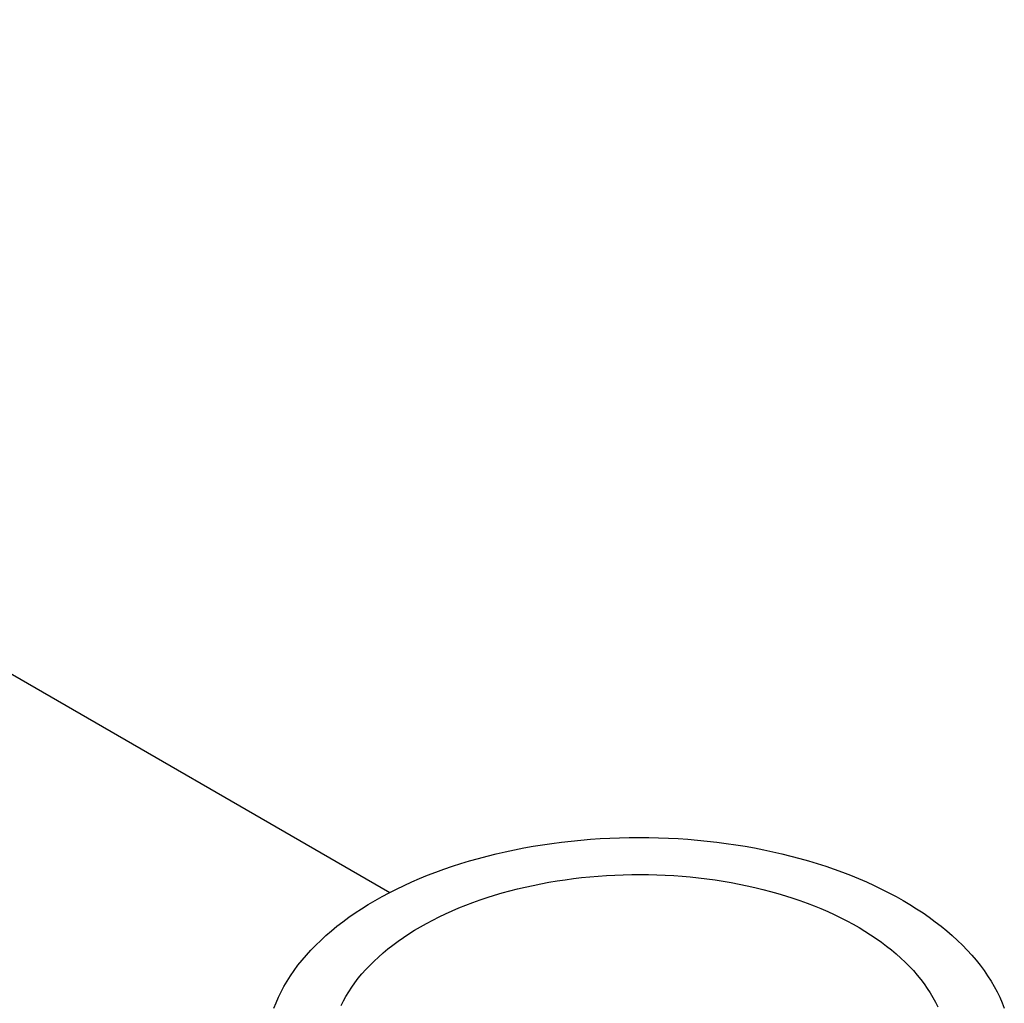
# Model space of a CAD drawing. Header units: millimetres. Extents: x 8 to 914, y 12 to 444.
# Tile 33 of 48: x 780 to 804, y 234 to 258. Entities that reach past the tile are written whole.
import ezdxf

# ---------------------------------------------------------------- set-up
doc = ezdxf.new("R2010")
doc.units = ezdxf.units.MM

msp = doc.modelspace()

# ---------------------------------------------------------------- linework, layer by layer
at = {"color": 7, "linetype": 'Continuous', "lineweight": 30}
msp.add_line((770.041, 247.081), (788.681, 236.321), dxfattribs=at)
at = {"color": 7, "linetype": 'Continuous', "lineweight": 30, "flags": 128}
for points in [[(788.32, 236.124), (788.492, 236.22), (788.667, 236.314), (788.848, 236.405), (789.032, 236.494), (789.22, 236.579), (789.412, 236.662), (789.607, 236.742), (789.807, 236.819), (790.009, 236.892), (790.215, 236.963), (790.424, 237.031), (790.636, 237.095), (790.851, 237.156), (791.068, 237.214), (791.288, 237.269), (791.511, 237.32), (791.736, 237.368), (791.962, 237.412), (792.191, 237.453), (792.422, 237.491), (792.654, 237.525), (792.888, 237.555), (793.123, 237.582), (793.359, 237.606), (793.596, 237.626), (793.834, 237.642), (794.072, 237.654), (794.311, 237.664), (794.55, 237.669), (794.79, 237.671), (795.029, 237.669), (795.269, 237.664), (795.508, 237.654), (795.746, 237.642), (795.984, 237.626), (796.221, 237.606), (796.457, 237.582), (796.692, 237.555), (796.926, 237.525), (797.158, 237.491), (797.389, 237.453), (797.617, 237.412), (797.844, 237.368), (798.069, 237.32), (798.292, 237.269), (798.512, 237.214), (798.729, 237.156), (798.944, 237.095), (799.156, 237.031), (799.365, 236.963), (799.571, 236.892), (799.773, 236.819), (799.973, 236.742), (800.168, 236.662), (800.36, 236.579), (800.548, 236.494), (800.732, 236.405), (800.913, 236.314), (801.088, 236.22), (801.26, 236.124), (801.427, 236.025), (801.59, 235.923), (801.748, 235.819), (801.901, 235.713), (802.049, 235.604), (802.192, 235.493), (802.331, 235.38), (802.464, 235.265), (802.592, 235.148), (802.714, 235.03), (802.831, 234.909), (802.943, 234.787), (803.049, 234.663), (803.149, 234.537), (803.243, 234.41), (803.332, 234.282), (803.415, 234.152), (803.492, 234.021), (803.563, 233.889), (803.628, 233.756), (803.687, 233.622), (803.74, 233.487)], [(789.434, 235.481), (789.581, 235.564), (789.733, 235.644), (789.888, 235.722), (790.047, 235.798), (790.209, 235.871), (790.375, 235.942), (790.544, 236.01), (790.716, 236.075), (790.892, 236.138), (791.07, 236.198), (791.25, 236.255), (791.434, 236.309), (791.62, 236.36), (791.808, 236.408), (791.999, 236.454), (792.191, 236.496), (792.386, 236.535), (792.582, 236.572), (792.78, 236.605), (792.979, 236.635), (793.18, 236.662), (793.382, 236.685), (793.585, 236.706), (793.788, 236.723), (793.993, 236.737), (794.198, 236.748), (794.404, 236.756), (794.61, 236.76), (794.816, 236.761), (795.022, 236.759), (795.228, 236.754), (795.433, 236.746), (795.638, 236.734), (795.843, 236.719), (796.046, 236.701), (796.249, 236.68), (796.45, 236.655), (796.651, 236.628), (796.85, 236.597), (797.047, 236.563), (797.243, 236.526), (797.437, 236.486), (797.629, 236.443), (797.819, 236.397), (798.007, 236.348), (798.192, 236.296), (798.375, 236.241), (798.555, 236.183), (798.733, 236.123), (798.907, 236.059), (799.078, 235.993), (799.247, 235.925), (799.412, 235.853), (799.573, 235.779), (799.731, 235.703), (799.885, 235.624), (800.036, 235.543), (800.183, 235.46), (800.325, 235.374), (800.464, 235.286), (800.598, 235.196), (800.728, 235.103), (800.854, 235.009), (800.975, 234.913), (801.092, 234.815), (801.204, 234.715), (801.311, 234.614), (801.414, 234.51), (801.511, 234.406), (801.604, 234.299), (801.691, 234.192), (801.773, 234.083), (801.851, 233.972), (801.923, 233.861), (801.989, 233.748), (802.051, 233.635), (802.107, 233.52)], [(785.84, 233.487), (785.893, 233.622), (785.952, 233.756), (786.017, 233.889), (786.088, 234.021), (786.165, 234.152), (786.248, 234.282), (786.336, 234.41), (786.431, 234.537), (786.531, 234.663), (786.637, 234.787), (786.749, 234.909), (786.866, 235.03), (786.988, 235.148), (787.116, 235.265), (787.249, 235.38), (787.387, 235.493), (787.531, 235.604), (787.679, 235.713), (787.832, 235.819), (787.99, 235.923), (788.153, 236.025), (788.32, 236.124)], [(787.487, 233.549), (787.544, 233.663), (787.607, 233.777), (787.675, 233.889), (787.748, 234), (787.827, 234.11), (787.91, 234.219), (787.999, 234.326), (788.093, 234.432), (788.192, 234.536), (788.295, 234.639), (788.404, 234.74), (788.517, 234.84), (788.635, 234.937), (788.757, 235.033), (788.884, 235.127), (789.015, 235.218), (789.15, 235.308), (789.29, 235.395), (789.434, 235.481)]]:
    msp.add_lwpolyline(points, dxfattribs=at)
at = {"color": 7, "linetype": 'Continuous', "lineweight": 30}
msp.add_open_spline([(791.635, 205.871), (791.448, 205.979), (791.079, 206.192), (790.532, 206.507), (789.998, 206.815), (789.477, 207.116), (788.972, 207.407), (788.483, 207.689), (788.009, 207.962), (787.548, 208.228), (787.097, 208.489), (786.655, 208.743), (786.223, 208.992), (785.804, 209.234), (785.398, 209.467), (785.005, 209.694), (784.626, 209.912), (784.259, 210.124), (783.905, 210.327), (783.564, 210.523), (783.237, 210.712), (782.922, 210.893), (782.621, 211.067), (782.332, 211.233), (782.064, 211.387), (781.815, 211.53), (781.584, 211.663), (781.36, 211.792), (781.139, 211.919), (780.917, 212.047), (780.467, 212.306), (779.785, 212.698), (778.868, 213.225), (777.942, 213.757), (777.007, 214.294), (776.064, 214.836), (773.736, 216.173), (770.025, 218.301), (763.602, 221.979), (755.846, 226.409), (747.215, 231.324), (739.044, 235.964), (731.331, 240.332), (725.126, 243.838), (721.282, 246.005), (719.8, 246.84), (719.174, 247.193), (718.552, 247.543), (717.9, 247.911), (717.222, 248.292), (716.521, 248.687), (715.835, 249.073), (715.164, 249.45), (714.509, 249.819), (714.011, 250.099), (713.663, 250.294), (713.455, 250.411), (713.237, 250.534), (713.006, 250.664), (712.764, 250.8), (712.515, 250.94), (712.259, 251.084), (711.998, 251.231), (711.726, 251.383), (711.443, 251.542), (711.138, 251.714), (710.81, 251.898), (710.457, 252.096), (710.091, 252.302), (709.711, 252.515), (709.319, 252.735), (708.913, 252.963), (708.495, 253.198), (708.063, 253.441), (707.617, 253.69), (707.159, 253.948), (706.687, 254.212), (706.203, 254.484), (705.705, 254.763), (705.194, 255.05), (704.669, 255.344), (704.123, 255.65), (703.554, 255.969), (702.962, 256.301), (702.356, 256.64), (701.735, 256.988), (701.1, 257.343), (700.672, 257.583), (700.455, 257.705)], degree=3, knots=[0, 0, 0, 0, 0.00614, 0.012138, 0.017993, 0.023706, 0.029276, 0.034609, 0.039804, 0.044862, 0.049783, 0.054662, 0.059399, 0.063993, 0.068444, 0.072751, 0.076916, 0.080938, 0.084817, 0.088553, 0.092146, 0.095596, 0.098904, 0.102068, 0.105089, 0.107733, 0.110257, 0.112684, 0.115107, 0.117537, 0.119973, 0.129923, 0.139974, 0.150128, 0.160385, 0.170743, 0.181163, 0.236988, 0.292813, 0.3925, 0.492187, 0.57677, 0.661354, 0.745937, 0.78095, 0.787828, 0.794705, 0.801555, 0.808291, 0.816154, 0.823848, 0.831373, 0.838728, 0.845914, 0.85293, 0.855103, 0.85737, 0.859768, 0.862297, 0.864956, 0.867746, 0.870496, 0.873363, 0.876345, 0.879444, 0.882659, 0.886384, 0.890254, 0.894269, 0.898428, 0.902732, 0.907181, 0.911775, 0.916513, 0.921396, 0.926423, 0.931596, 0.936913, 0.942374, 0.947981, 0.953732, 0.959627, 0.965959, 0.97245, 0.979099, 0.985907, 0.992874, 1, 1, 1, 1], dxfattribs=at)

doc.saveas('drawing.dxf')
